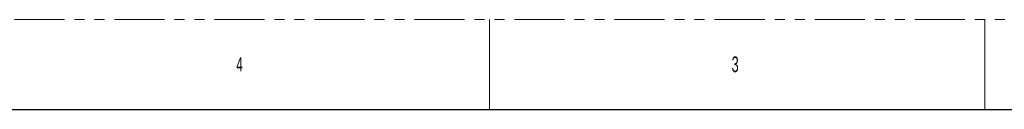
# Model space of a CAD drawing. Header units: millimetres. Extents: x 311 to 814, y 82 to 470.
# Tile 45 of 46: x 565 to 690, y 459 to 470. Entities that reach past the tile are written whole.
import ezdxf

# ---------------------------------------------------------------- set-up
doc = ezdxf.new("R2010")
doc.units = ezdxf.units.MM
doc.linetypes.add('PHANTOM', pattern=[12.7, 6.35, -1.27, 1.27, -1.27, 1.27, -1.27])
doc.styles.add('SLDTEXTSTYLE3', font='TXT', dxfattribs={"width": 0.6})

msp = doc.modelspace()

# ---------------------------------------------------------------- linework, layer by layer
at = {"color": 7, "linetype": 'PHANTOM', "lineweight": 0}
msp.add_line((310.6419, 470.4309), (813.5619, 470.4309), dxfattribs=at)
at = {"color": 7, "linetype": 'Continuous', "lineweight": 0}
for p, q in [((624.9669, 470.4309), (624.9669, 459.0009)), ((687.8319, 470.4309), (687.8319, 459.0009))]:
    msp.add_line(p, q, dxfattribs=at)
at = {"color": 7, "linetype": 'Continuous', "lineweight": 30}
msp.add_line((316.3569, 459.0009), (807.8469, 459.0009), dxfattribs=at)

# ---------------------------------------------------------------- texts
at = {"color": 7, "linetype": 'Continuous', "lineweight": 0, "attachment_point": 1, "style": 'SLDTEXTSTYLE3'}
for s, insert, char_height in [('4', (592.82, 465.6291), 1.7859), ('3', (655.6993, 465.7386), 2.0002)]:
    msp.add_mtext(s, dxfattribs=dict(at, insert=insert, char_height=char_height))

doc.saveas('drawing.dxf')
